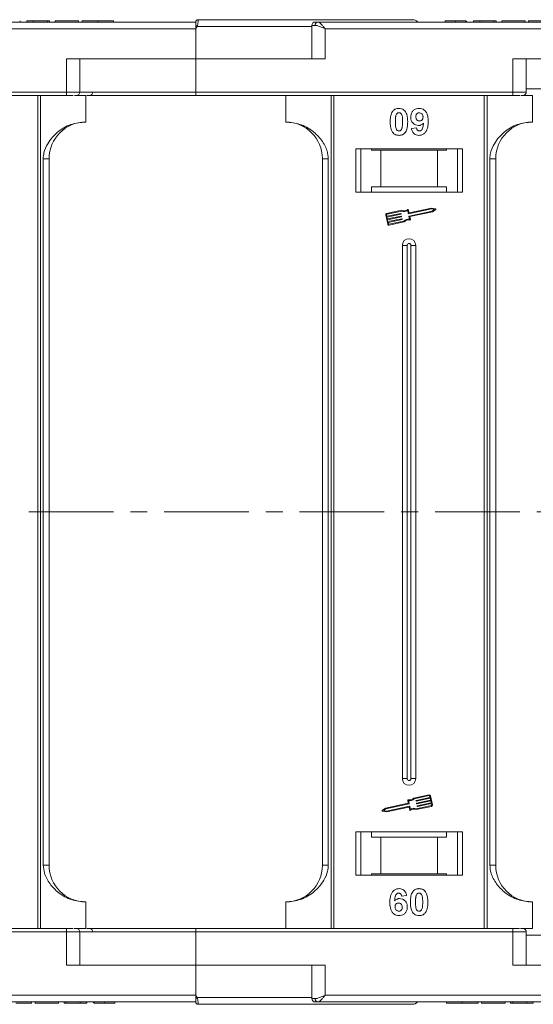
# Model space of a CAD drawing. Header units: millimetres. Extents: x 207 to 1682, y 260 to 1293.
# Tile 26 of 84: x 1309 to 1387, y 493 to 641. Entities that reach past the tile are written whole.
import ezdxf

# ---------------------------------------------------------------- set-up
doc = ezdxf.new("R2010")
doc.units = ezdxf.units.MM
doc.linetypes.add('CENTERX2', pattern=[20.32, 12.7, -2.54, 2.54, -2.54])

msp = doc.modelspace()

# ---------------------------------------------------------------- linework, layer by layer
at = {"color": 7, "linetype": 'Continuous', "lineweight": 15}
for p, q in [((1336.239, 641.166), (1336.239, 641.166)), ((1335.889, 640.816), (1287.182, 640.816)), ((1288.3, 639.816), (1335.889, 639.816)), ((1309.53, 640.816), (1309.53, 641.016)), ((1310.555, 640.816), (1310.555, 641.016)), ((1310.555, 641.016), (1311.517, 641.016)), ((1311.517, 641.016), (1311.517, 640.816)), ((1311.517, 641.016), (1313.632, 641.016)), ((1313.632, 641.016), (1313.632, 640.816)), ((1313.632, 641.016), (1313.953, 641.016)), ((1313.953, 641.016), (1313.953, 640.816)), ((1314.786, 640.816), (1314.786, 641.016)), ((1314.786, 641.016), (1318.312, 641.016)), ((1318.312, 641.016), (1318.312, 640.816)), ((1318.825, 641.016), (1318.825, 640.816)), ((1321.204, 640.816), (1321.204, 641.016)), ((1323.568, 640.816), (1323.568, 641.016)), ((1335.889, 640.814), (1335.889, 640.816)), ((1336.123, 640.166), (1335.889, 639.816)), ((1335.889, 639.816), (1335.889, 635.316)), ((1353.3, 640.166), (1336.123, 640.166)), ((1353.3, 640.316), (1353.3, 635.316)), ((1353.81, 640.316), (1353.3, 640.316)), ((1402.889, 640.816), (1354.182, 640.816)), ((1355.3, 639.816), (1402.889, 639.816)), ((1355.3, 635.316), (1355.3, 639.816)), ((1373.325, 641.016), (1373.325, 640.816)), ((1374.869, 640.816), (1374.869, 641.016)), ((1376.421, 640.816), (1376.421, 641.016)), ((1376.53, 640.816), (1376.53, 641.016)), ((1377.555, 640.816), (1377.555, 641.016)), ((1377.555, 641.016), (1378.517, 641.016)), ((1378.517, 641.016), (1378.517, 640.816)), ((1378.517, 641.016), (1380.632, 641.016)), ((1380.632, 641.016), (1380.632, 640.816)), ((1380.632, 641.016), (1380.953, 641.016)), ((1380.953, 641.016), (1380.953, 640.816)), ((1381.786, 641.016), (1385.312, 641.016)), ((1381.786, 640.816), (1381.786, 641.016)), ((1385.312, 641.016), (1385.312, 640.816)), ((1385.825, 641.016), (1385.825, 640.816)), ((1316.477, 635.316), (1316.477, 630.316)), ((1335.889, 635.316), (1316.477, 635.316)), ((1318.477, 630.316), (1318.477, 635.316)), ((1335.889, 630.316), (1335.889, 635.316)), ((1335.889, 635.316), (1355.3, 635.316)), ((1383.477, 635.316), (1383.477, 630.316)), ((1402.889, 635.316), (1383.477, 635.316)), ((1385.477, 630.316), (1385.477, 635.316)), ((1402.889, 630.816), (1385.477, 630.816)), ((1316.477, 630.316), (1268.889, 630.316)), ((1268.889, 629.816), (1316.477, 629.816)), ((1312.177, 629.816), (1312.177, 567.316)), ((1312.596, 567.316), (1312.596, 629.816)), ((1316.477, 630.316), (1316.477, 629.816)), ((1318.477, 630.316), (1316.477, 630.316)), ((1317.684, 629.816), (1319.389, 629.816)), ((1335.889, 630.316), (1318.477, 630.316)), ((1319.389, 625.816), (1319.389, 629.816)), ((1383.477, 630.316), (1335.889, 630.316)), ((1335.889, 630.316), (1335.889, 629.816)), ((1335.889, 629.816), (1383.477, 629.816)), ((1349.389, 629.816), (1349.389, 625.816)), ((1356.182, 629.816), (1356.182, 567.316)), ((1356.601, 567.316), (1356.601, 629.816)), ((1379.177, 629.816), (1379.177, 567.316)), ((1379.596, 567.316), (1379.596, 629.816)), ((1383.477, 630.316), (1383.477, 629.816)), ((1385.477, 630.316), (1383.477, 630.316)), ((1384.684, 629.816), (1386.389, 629.816)), ((1386.389, 625.816), (1386.389, 629.816)), ((1368.248, 624.86), (1369.017, 624.944)), ((1375.889, 621.816), (1359.889, 621.816)), ((1359.889, 621.816), (1359.889, 615.316)), ((1360.639, 615.316), (1360.639, 621.816)), ((1362.275, 621.616), (1362.275, 621.816)), ((1362.275, 621.616), (1363.639, 621.616)), ((1363.639, 621.616), (1363.639, 616.116)), ((1372.139, 621.616), (1363.639, 621.616)), ((1372.139, 616.116), (1372.139, 621.616)), ((1372.139, 621.616), (1373.502, 621.616)), ((1373.502, 621.816), (1373.502, 621.616)), ((1375.139, 621.816), (1375.139, 615.316)), ((1375.889, 615.316), (1375.889, 621.816)), ((1313.003, 620.316), (1313.003, 567.316)), ((1313.889, 620.316), (1313.003, 620.316)), ((1313.889, 567.316), (1313.889, 620.316)), ((1354.889, 620.316), (1355.774, 620.316)), ((1354.889, 620.316), (1354.889, 567.316)), ((1355.774, 567.316), (1355.774, 620.316)), ((1380.003, 620.316), (1380.003, 567.316)), ((1380.889, 620.316), (1380.003, 620.316)), ((1380.889, 567.316), (1380.889, 620.316)), ((1363.639, 616.116), (1362.275, 616.116)), ((1362.275, 616.116), (1362.275, 615.316)), ((1372.139, 616.116), (1363.639, 616.116)), ((1373.502, 616.116), (1372.139, 616.116)), ((1373.502, 615.316), (1373.502, 616.116)), ((1359.889, 615.316), (1375.889, 615.316)), ((1364.392, 611.878), (1364.684, 610.499)), ((1364.507, 611.903), (1364.556, 611.673)), ((1366.807, 612.569), (1364.528, 612.087)), ((1366.795, 612.446), (1364.552, 611.972)), ((1364.556, 611.673), (1366.638, 612.113)), ((1366.663, 611.998), (1364.58, 611.558)), ((1364.58, 611.558), (1364.641, 611.271)), ((1364.641, 611.271), (1366.723, 611.711)), ((1366.748, 611.596), (1364.665, 611.156)), ((1366.673, 612.09), (1366.685, 612.033)), ((1366.758, 611.688), (1366.77, 611.631)), ((1367.781, 612.084), (1367.687, 612.528)), ((1367.872, 612.223), (1367.784, 612.639)), ((1371.277, 612.793), (1367.816, 612.062)), ((1367.96, 611.238), (1367.866, 611.682)), ((1367.889, 611.717), (1371.35, 612.448)), ((1371.276, 612.913), (1367.907, 612.201)), ((1367.999, 611.62), (1371.398, 612.338)), ((1368.093, 611.176), (1367.999, 611.62)), ((1371.878, 612.795), (1371.276, 612.913)), ((1371.719, 612.706), (1371.277, 612.793)), ((1371.35, 612.448), (1371.719, 612.706)), ((1371.398, 612.338), (1371.9, 612.689)), ((1364.665, 611.156), (1364.726, 610.868)), ((1364.726, 610.868), (1366.808, 611.308)), ((1366.833, 611.194), (1364.75, 610.754)), ((1364.75, 610.754), (1364.799, 610.524)), ((1364.868, 610.478), (1367.111, 610.952)), ((1364.892, 610.364), (1367.171, 610.845)), ((1366.843, 611.286), (1366.855, 611.228)), ((1366.889, 607.316), (1366.889, 567.316)), ((1366.889, 607.316), (1367.604, 607.316)), ((1367.604, 607.316), (1367.604, 567.316)), ((1368.174, 567.316), (1368.174, 607.316)), ((1368.889, 607.316), (1368.174, 607.316)), ((1368.889, 567.316), (1368.889, 607.316)), ((1312.177, 567.316), (1312.177, 504.816)), ((1312.596, 504.816), (1312.596, 567.316)), ((1313.003, 567.316), (1313.003, 514.316)), ((1313.889, 514.316), (1313.889, 567.316)), ((1354.889, 567.316), (1354.889, 514.316)), ((1355.774, 514.316), (1355.774, 567.316)), ((1356.182, 567.316), (1356.182, 504.816)), ((1356.601, 504.816), (1356.601, 567.316)), ((1366.889, 567.316), (1366.889, 527.316)), ((1367.604, 567.316), (1367.604, 527.316)), ((1368.174, 527.316), (1368.174, 567.316)), ((1368.889, 527.316), (1368.889, 567.316)), ((1379.177, 567.316), (1379.177, 504.816)), ((1379.596, 504.816), (1379.596, 567.316)), ((1380.003, 567.316), (1380.003, 514.316)), ((1380.889, 514.316), (1380.889, 567.316)), ((1367.604, 527.316), (1366.889, 527.316)), ((1368.889, 527.316), (1368.174, 527.316)), ((1370.885, 524.882), (1368.607, 524.401)), ((1370.909, 524.767), (1368.667, 524.294)), ((1368.945, 524.052), (1371.028, 524.492)), ((1371.052, 524.377), (1368.969, 523.937)), ((1371.028, 524.492), (1370.979, 524.722)), ((1371.113, 524.09), (1371.052, 524.377)), ((1371.385, 523.367), (1371.094, 524.746)), ((1364.38, 522.908), (1363.878, 522.557)), ((1367.778, 523.626), (1364.38, 522.908)), ((1367.889, 523.529), (1364.427, 522.798)), ((1364.5, 522.453), (1367.962, 523.184)), ((1364.501, 522.333), (1367.871, 523.045)), ((1367.684, 524.07), (1367.778, 523.626)), ((1367.818, 524.008), (1367.911, 523.564)), ((1367.906, 523.022), (1367.994, 522.607)), ((1367.996, 523.162), (1368.09, 522.717)), ((1368.935, 523.96), (1368.922, 524.017)), ((1368.971, 522.677), (1371.249, 523.159)), ((1368.982, 522.8), (1371.225, 523.274)), ((1369.02, 523.558), (1369.007, 523.615)), ((1369.03, 523.65), (1371.113, 524.09)), ((1371.137, 523.975), (1369.054, 523.535)), ((1369.104, 523.156), (1369.092, 523.213)), ((1369.115, 523.248), (1371.198, 523.688)), ((1371.222, 523.573), (1369.139, 523.133)), ((1371.198, 523.688), (1371.137, 523.975)), ((1371.27, 523.343), (1371.222, 523.573)), ((1363.9, 522.451), (1364.501, 522.333)), ((1364.427, 522.798), (1364.058, 522.54)), ((1364.058, 522.54), (1364.5, 522.453)), ((1375.889, 519.316), (1359.889, 519.316)), ((1359.889, 519.316), (1359.889, 512.816)), ((1360.639, 512.816), (1360.639, 519.316)), ((1362.275, 519.316), (1362.275, 518.516)), ((1362.275, 518.516), (1363.639, 518.516)), ((1363.639, 518.516), (1363.639, 513.016)), ((1363.639, 518.516), (1372.139, 518.516)), ((1372.139, 513.016), (1372.139, 518.516)), ((1372.139, 518.516), (1373.502, 518.516)), ((1373.502, 518.516), (1373.502, 519.316)), ((1375.139, 519.316), (1375.139, 512.816)), ((1375.889, 512.816), (1375.889, 519.316)), ((1313.003, 514.316), (1313.889, 514.316)), ((1354.889, 514.316), (1355.774, 514.316)), ((1380.003, 514.316), (1380.889, 514.316)), ((1359.889, 512.816), (1375.889, 512.816)), ((1363.639, 513.016), (1362.275, 513.016)), ((1362.275, 512.816), (1362.275, 513.016)), ((1363.639, 513.016), (1372.139, 513.016)), ((1373.502, 513.016), (1372.139, 513.016)), ((1373.502, 513.016), (1373.502, 512.816)), ((1367.53, 509.772), (1366.761, 509.687)), ((1319.389, 508.816), (1319.389, 504.816)), ((1349.389, 504.816), (1349.389, 508.816)), ((1386.389, 508.816), (1386.389, 504.816)), ((1316.477, 504.816), (1268.889, 504.816)), ((1268.889, 504.316), (1316.477, 504.316)), ((1316.477, 504.316), (1316.477, 504.816)), ((1316.477, 504.316), (1316.477, 499.316)), ((1316.477, 504.316), (1318.477, 504.316)), ((1317.615, 504.816), (1319.389, 504.816)), ((1318.477, 499.316), (1318.477, 504.316)), ((1318.477, 504.316), (1335.889, 504.316)), ((1335.889, 504.316), (1335.889, 504.816)), ((1383.477, 504.816), (1335.889, 504.816)), ((1335.889, 499.316), (1335.889, 504.316)), ((1335.889, 504.316), (1383.477, 504.316)), ((1383.477, 504.316), (1383.477, 504.816)), ((1383.477, 504.316), (1383.477, 499.316)), ((1383.477, 504.316), (1385.477, 504.316)), ((1384.615, 504.816), (1386.389, 504.816)), ((1385.477, 499.316), (1385.477, 504.316)), ((1385.477, 503.816), (1402.889, 503.816)), ((1316.477, 499.316), (1335.889, 499.316)), ((1335.889, 499.316), (1335.889, 494.816)), ((1355.3, 499.316), (1335.889, 499.316)), ((1353.3, 499.316), (1353.3, 494.316)), ((1355.3, 494.816), (1355.3, 499.316)), ((1383.477, 499.316), (1402.889, 499.316)), ((1335.889, 494.816), (1288.3, 494.816)), ((1335.889, 494.816), (1336.123, 494.466)), ((1402.889, 494.816), (1355.3, 494.816)), ((1287.182, 493.816), (1335.889, 493.816)), ((1311.261, 493.816), (1311.261, 493.616)), ((1311.773, 493.616), (1311.773, 493.816)), ((1311.773, 493.616), (1315.299, 493.616)), ((1315.299, 493.816), (1315.299, 493.616)), ((1316.132, 493.816), (1316.132, 493.616)), ((1316.132, 493.616), (1316.453, 493.616)), ((1316.453, 493.816), (1316.453, 493.616)), ((1316.453, 493.616), (1318.568, 493.616)), ((1318.568, 493.616), (1318.568, 493.816)), ((1318.568, 493.616), (1319.53, 493.616)), ((1319.53, 493.816), (1319.53, 493.616)), ((1320.555, 493.816), (1320.555, 493.616)), ((1320.665, 493.816), (1320.665, 493.616)), ((1322.216, 493.816), (1322.216, 493.616)), ((1323.761, 493.816), (1323.761, 493.616)), ((1336.123, 494.466), (1353.3, 494.466)), ((1336.239, 493.466), (1336.239, 493.466)), ((1353.3, 494.316), (1353.81, 494.316)), ((1354.182, 493.816), (1402.889, 493.816)), ((1373.517, 493.816), (1373.517, 493.616)), ((1375.882, 493.616), (1375.882, 493.816)), ((1378.261, 493.816), (1378.261, 493.616)), ((1378.773, 493.616), (1378.773, 493.816)), ((1378.773, 493.616), (1382.299, 493.616)), ((1382.299, 493.816), (1382.299, 493.616)), ((1383.132, 493.816), (1383.132, 493.616)), ((1383.132, 493.616), (1383.453, 493.616)), ((1383.453, 493.816), (1383.453, 493.616)), ((1383.453, 493.616), (1385.568, 493.616)), ((1385.568, 493.616), (1385.568, 493.816)), ((1385.568, 493.616), (1386.53, 493.616)), ((1386.53, 493.816), (1386.53, 493.616))]:
    msp.add_line(p, q, dxfattribs=at)
at = {"color": 1, "linetype": 'CENTERX2', "lineweight": 13}
msp.add_line((1506.419, 567.316), (668.336, 567.316), dxfattribs=at)
at = {"color": 7, "linetype": 'Continuous', "lineweight": 15}
for centre, radius, start, end in [((1336.239, 640.816), 0.35, 89.99809, 179.99959), ((1368.389, 640.166), 1, 41.2946, 90), ((1300.345, 573.238), 75.89, 61.87179, 62.07191), ((1353.8, 640.316), 0.5, 90, 180), ((1354.257, 640.371), 0.451, 99.5202, 187.08135), ((1317.977, 630.316), 0.5, 270, 0), ((1319.96, 630.316), 0.5, 270, 0), ((1384.977, 630.316), 0.5, 270, 0), ((1319.389, 620.316), 5.5, 90, 180), ((1349.389, 620.316), 5.5, 0, 90), ((1386.389, 620.316), 5.5, 90, 180), ((1364.565, 611.915), 0.176, 101.9297, 191.9297), ((1364.565, 611.915), 0.0587, 101.9297, 191.9297), ((1366.644, 612.084), 0.0294, 11.9297, 101.9297), ((1366.657, 612.027), 0.0294, 281.9297, 11.9297), ((1366.729, 611.682), 0.0294, 11.9297, 101.9297), ((1366.741, 611.624), 0.0294, 281.9297, 11.9297), ((1367.16, 613.367), 0.99, 248.37041, 302.16635), ((1367.16, 613.367), 0.873, 246.11204, 307.44471), ((1367.727, 612.627), 0.0587, 11.9297, 127.44471), ((1367.81, 612.09), 0.0294, 191.9297, 281.9297), ((1367.895, 611.688), 0.0294, 101.9297, 191.9297), ((1367.901, 612.229), 0.0294, 191.9297, 281.9297), ((1371.866, 612.737), 0.0587, 304.95116, 78.90824), ((1364.856, 610.536), 0.176, 191.9297, 281.9297), ((1364.856, 610.536), 0.0587, 191.9297, 281.9297), ((1366.814, 611.28), 0.0294, 11.9297, 101.9297), ((1366.826, 611.222), 0.0294, 281.9297, 11.9297), ((1367.817, 610.258), 0.99, 81.69305, 135.48899), ((1367.817, 610.258), 0.873, 76.41469, 137.74736), ((1368.036, 611.164), 0.0587, 256.41469, 11.9297), ((1367.889, 607.316), 1, 0, 180), ((1367.889, 607.316), 0.285, 0, 180), ((1367.889, 527.316), 1, 180, 0), ((1367.889, 527.316), 0.285, 180, 0), ((1367.961, 524.988), 0.873, 256.41469, 317.74736), ((1370.922, 524.71), 0.176, 11.9297, 101.9297), ((1370.922, 524.71), 0.0587, 11.9297, 101.9297), ((1367.742, 524.082), 0.0587, 76.41469, 191.9297), ((1367.961, 524.988), 0.99, 261.69305, 315.48899), ((1367.877, 523.016), 0.0294, 11.9297, 101.9297), ((1367.883, 523.558), 0.0294, 281.9297, 11.9297), ((1367.968, 523.156), 0.0294, 11.9297, 101.9297), ((1368.617, 521.879), 0.99, 68.37041, 122.16635), ((1368.951, 524.024), 0.0294, 101.9297, 191.9297), ((1368.963, 523.966), 0.0294, 191.9297, 281.9297), ((1369.036, 523.621), 0.0294, 101.9297, 191.9297), ((1369.048, 523.564), 0.0294, 191.9297, 281.9297), ((1369.121, 523.219), 0.0294, 101.9297, 191.9297), ((1369.133, 523.162), 0.0294, 191.9297, 281.9297), ((1371.213, 523.331), 0.0587, 281.9297, 11.9297), ((1371.213, 523.331), 0.176, 281.9297, 11.9297), ((1363.911, 522.509), 0.0587, 124.95116, 258.90824), ((1368.051, 522.619), 0.0587, 191.9297, 307.44471), ((1368.617, 521.879), 0.873, 66.11204, 127.44471), ((1319.389, 514.316), 5.5, 180, 270), ((1349.389, 514.316), 5.5, 270, 0), ((1386.389, 514.316), 5.5, 180, 270), ((1317.977, 504.316), 0.5, 0, 90), ((1319.96, 504.316), 0.5, 0, 90), ((1384.977, 504.316), 0.5, 0, 90), ((1300.345, 561.393), 75.89, 297.92809, 298.12821), ((1336.239, 493.816), 0.35, 180.00041, 270.00191), ((1353.8, 494.316), 0.5, 180, 270), ((1354.257, 494.26), 0.451, 172.91869, 260.47981), ((1368.389, 494.466), 1, 270, 319.04573)]:
    msp.add_arc(centre, radius, start, end, dxfattribs=at)
for points, knots in [([(1336.239, 641.166), (1336.239, 641.158), (1336.24, 641.145), (1336.239, 641.042), (1336.237, 640.897), (1336.225, 640.713), (1336.206, 640.531), (1336.176, 640.344), (1336.14, 640.222), (1336.123, 640.166)], [0, 0, 0, 0, 0.1718456, 0.312445, 0.4991009, 0.6298393, 0.7575038, 0.8890244, 1, 1, 1, 1]), ([(1368.389, 641.166), (1368.343, 641.166), (1368.249, 641.166), (1367.478, 641.166), (1366.312, 641.166), (1364.841, 641.166), (1363.193, 641.166), (1361.253, 641.166), (1358.297, 641.166), (1354.863, 641.166), (1351.086, 641.166), (1347.85, 641.166), (1344.206, 641.166), (1340.217, 641.166), (1337.552, 641.166), (1336.239, 641.166)], [0, 0, 0, 0, 0.0777263, 0.157824, 0.2401354, 0.3044544, 0.368763, 0.4344301, 0.5000865, 0.631237, 0.695556, 0.7598647, 0.8421852, 0.9222807, 1, 1, 1, 1]), ([(1321.204, 641.016), (1321.07, 641.016), (1320.666, 641.016), (1320.006, 641.016), (1319.384, 641.016), (1318.959, 641.016), (1318.834, 641.016), (1318.826, 641.016), (1318.825, 641.016)], [0, 0, 0, 0, 0.1021706, 0.3092201, 0.51365, 0.6922749, 0.9324126, 1, 1, 1, 1]), ([(1323.568, 641.016), (1323.565, 641.016), (1323.554, 641.016), (1323.412, 641.016), (1323.021, 641.016), (1322.447, 641.016), (1321.807, 641.016), (1321.386, 641.016), (1321.204, 641.016)], [0, 0, 0, 0, 0.1018882, 0.3073435, 0.4929627, 0.6786474, 0.8607914, 1, 1, 1, 1]), ([(1335.889, 640.29), (1335.889, 640.383), (1335.889, 640.568), (1335.889, 640.729), (1335.889, 640.76), (1335.889, 640.769)], [0, 0, 0, 0, 0.412717, 0.8254516, 1, 1, 1, 1]), ([(1355.3, 639.816), (1355.031, 639.932), (1354.613, 640.112), (1354.114, 640.284), (1353.905, 640.306), (1353.81, 640.316)], [0, 0, 0, 0, 0.49841293, 0.77292805, 1, 1, 1, 1]), ([(1354.182, 640.816), (1354.25, 640.799), (1354.394, 640.763), (1354.673, 640.513), (1354.983, 640.183), (1355.194, 639.938), (1355.3, 639.816)], [0, 0, 0, 0, 0.2343588, 0.4982155, 0.7484812, 1, 1, 1, 1]), ([(1374.869, 641.016), (1374.735, 641.016), (1374.431, 641.016), (1373.98, 641.016), (1373.621, 641.016), (1373.366, 641.016), (1373.341, 641.016), (1373.325, 641.016)], [0, 0, 0, 0, 0.1552919, 0.3531453, 0.543243, 0.704067, 1, 1, 1, 1]), ([(1376.421, 641.016), (1376.367, 641.016), (1376.259, 641.016), (1375.955, 641.016), (1375.49, 641.016), (1375.103, 641.016), (1374.869, 641.016)], [0, 0, 0, 0, 0.2064605, 0.4135145, 0.6452106, 1, 1, 1, 1]), ([(1388.204, 641.016), (1388.07, 641.016), (1387.666, 641.016), (1387.006, 641.016), (1386.384, 641.016), (1385.959, 641.016), (1385.834, 641.016), (1385.826, 641.016), (1385.825, 641.016)], [0, 0, 0, 0, 0.1021706, 0.3092201, 0.51365, 0.6922749, 0.9324126, 1, 1, 1, 1]), ([(1316.477, 629.816), (1316.62, 629.816), (1316.913, 629.816), (1317.275, 629.816), (1317.445, 629.816), (1317.509, 629.816)], [0, 0, 0, 0, 0.3748158, 0.7664972, 1, 1, 1, 1]), ([(1319.537, 629.816), (1319.924, 629.816), (1321.265, 629.816), (1324.012, 629.816), (1327.736, 629.816), (1331.823, 629.816), (1334.547, 629.816), (1335.889, 629.816)], [0, 0, 0, 0, 0.0792642, 0.2739294, 0.5229011, 0.7650927, 1, 1, 1, 1]), ([(1383.477, 629.816), (1383.62, 629.816), (1383.913, 629.816), (1384.275, 629.816), (1384.445, 629.816), (1384.509, 629.816)], [0, 0, 0, 0, 0.3748158, 0.7664972, 1, 1, 1, 1]), ([(1365.464, 627.461), (1365.508, 627.511), (1365.599, 627.613), (1365.768, 627.728), (1365.956, 627.811), (1366.125, 627.849), (1366.267, 627.864), (1366.34, 627.866), (1366.376, 627.867)], [0, 0, 0, 0, 0.1937762, 0.3936, 0.5878635, 0.7889077, 0.894169, 1, 1, 1, 1]), ([(1366.376, 627.867), (1366.511, 627.857), (1366.783, 627.836), (1367.136, 627.638), (1367.407, 627.344), (1367.659, 626.744), (1367.673, 626.221), (1367.684, 625.835)], [0, 0, 0, 0, 0.147566, 0.2966882, 0.4312776, 0.580404, 1, 1, 1, 1]), ([(1368.145, 626.562), (1368.153, 626.697), (1368.168, 626.967), (1368.335, 627.347), (1368.615, 627.643), (1368.986, 627.837), (1369.261, 627.857), (1369.403, 627.867)], [0, 0, 0, 0, 0.1979267, 0.3977284, 0.5974133, 0.7905838, 1, 1, 1, 1]), ([(1369.403, 627.867), (1369.539, 627.856), (1369.81, 627.835), (1370.17, 627.633), (1370.462, 627.327), (1370.702, 626.793), (1370.756, 626.283), (1370.76, 625.928), (1370.761, 625.869)], [0, 0, 0, 0, 0.148288, 0.2977445, 0.4437132, 0.6077915, 0.9347078, 1, 1, 1, 1]), ([(1365.068, 625.843), (1365.071, 625.976), (1365.076, 626.28), (1365.148, 626.809), (1365.288, 627.231), (1365.447, 627.438), (1365.464, 627.461)], [0, 0, 0, 0, 0.2367308, 0.5375555, 0.9496679, 1, 1, 1, 1]), ([(1365.838, 625.843), (1365.838, 625.91), (1365.839, 626.043), (1365.845, 626.223), (1365.855, 626.385), (1365.869, 626.526), (1365.888, 626.668), (1365.911, 626.761), (1365.923, 626.808)], [0, 0, 0, 0, 0.2059417, 0.4119594, 0.558149, 0.7045024, 0.8518015, 1, 1, 1, 1]), ([(1365.923, 626.808), (1365.947, 626.877), (1365.985, 626.989), (1366.093, 627.115), (1366.217, 627.181), (1366.316, 627.198), (1366.37, 627.2), (1366.376, 627.2)], [0, 0, 0, 0, 0.33480351, 0.54256063, 0.75038199, 0.9707212, 1, 1, 1, 1]), ([(1366.376, 627.2), (1366.433, 627.195), (1366.535, 627.185), (1366.667, 627.108), (1366.78, 626.961), (1366.876, 626.686), (1366.91, 626.294), (1366.913, 625.994), (1366.914, 625.843)], [0, 0, 0, 0, 0.10461361, 0.18881412, 0.27351189, 0.44412695, 0.71948087, 1, 1, 1, 1]), ([(1369.327, 625.303), (1369.191, 625.315), (1368.919, 625.34), (1368.568, 625.556), (1368.301, 625.862), (1368.163, 626.216), (1368.15, 626.458), (1368.145, 626.562)], [0, 0, 0, 0, 0.2101886, 0.42177326, 0.62360346, 0.83703437, 1, 1, 1, 1]), ([(1368.914, 626.602), (1368.918, 626.688), (1368.925, 626.827), (1368.999, 627.006), (1369.109, 627.113), (1369.252, 627.187), (1369.359, 627.195), (1369.418, 627.2)], [0, 0, 0, 0, 0.29132017, 0.46553926, 0.64163153, 0.79866396, 1, 1, 1, 1]), ([(1369.457, 625.969), (1369.389, 625.975), (1369.263, 625.986), (1369.1, 626.08), (1368.989, 626.211), (1368.924, 626.392), (1368.918, 626.523), (1368.914, 626.602)], [0, 0, 0, 0, 0.2139369, 0.3980753, 0.5830907, 0.7516657, 1, 1, 1, 1]), ([(1369.418, 627.2), (1369.486, 627.193), (1369.623, 627.179), (1369.797, 627.062), (1369.926, 626.904), (1369.983, 626.721), (1369.989, 626.601), (1369.991, 626.545)], [0, 0, 0, 0, 0.2079545, 0.4204057, 0.6273197, 0.8277075, 1, 1, 1, 1]), ([(1369.991, 626.545), (1369.987, 626.465), (1369.979, 626.332), (1369.893, 626.164), (1369.772, 626.054), (1369.623, 625.98), (1369.512, 625.973), (1369.457, 625.969)], [0, 0, 0, 0, 0.2673945, 0.4472142, 0.6271221, 0.8130653, 1, 1, 1, 1]), ([(1319.389, 625.816), (1318.629, 625.739), (1317.109, 625.586), (1315.087, 624.397), (1313.755, 622.846), (1313.095, 621.402), (1313.028, 620.61), (1313.003, 620.316)], [0, 0, 0, 0, 0.2490962, 0.4982428, 0.745205, 0.90541, 1, 1, 1, 1]), ([(1355.774, 620.316), (1355.731, 620.706), (1355.619, 621.705), (1354.796, 623.159), (1353.426, 624.572), (1351.56, 625.609), (1350.11, 625.747), (1349.389, 625.816)], [0, 0, 0, 0, 0.12571337, 0.32127574, 0.5244662, 0.76348402, 1, 1, 1, 1]), ([(1365.461, 624.227), (1365.422, 624.281), (1365.342, 624.39), (1365.234, 624.627), (1365.144, 624.935), (1365.094, 625.272), (1365.072, 625.576), (1365.069, 625.754), (1365.068, 625.843)], [0, 0, 0, 0, 0.11844057, 0.2393457, 0.45959323, 0.68492476, 0.84223987, 1, 1, 1, 1]), ([(1366.376, 624.482), (1366.308, 624.49), (1366.197, 624.504), (1366.069, 624.592), (1365.965, 624.744), (1365.872, 625.019), (1365.844, 625.409), (1365.84, 625.698), (1365.838, 625.843)], [0, 0, 0, 0, 0.1253702, 0.2022903, 0.2791788, 0.4647576, 0.7305818, 1, 1, 1, 1]), ([(1366.829, 624.875), (1366.805, 624.806), (1366.767, 624.694), (1366.66, 624.569), (1366.538, 624.503), (1366.439, 624.485), (1366.384, 624.483), (1366.376, 624.482)], [0, 0, 0, 0, 0.3336776, 0.5404125, 0.7472639, 0.9612091, 1, 1, 1, 1]), ([(1366.914, 625.843), (1366.914, 625.776), (1366.913, 625.643), (1366.907, 625.462), (1366.897, 625.3), (1366.883, 625.158), (1366.864, 625.015), (1366.841, 624.922), (1366.829, 624.875)], [0, 0, 0, 0, 0.2052705, 0.4106164, 0.5571497, 0.7038442, 0.8514711, 1, 1, 1, 1]), ([(1367.684, 625.835), (1367.681, 625.701), (1367.676, 625.398), (1367.606, 624.879), (1367.467, 624.459), (1367.311, 624.252), (1367.288, 624.222)], [0, 0, 0, 0, 0.2372812, 0.5385907, 0.9326774, 1, 1, 1, 1]), ([(1369.346, 623.816), (1369.21, 623.827), (1368.964, 623.847), (1368.65, 624.029), (1368.408, 624.309), (1368.293, 624.606), (1368.258, 624.806), (1368.248, 624.86)], [0, 0, 0, 0, 0.2427882, 0.4388655, 0.6348012, 0.9009361, 1, 1, 1, 1]), ([(1369.017, 624.944), (1369.03, 624.864), (1369.051, 624.741), (1369.141, 624.597), (1369.246, 624.519), (1369.352, 624.486), (1369.419, 624.483), (1369.444, 624.482)], [0, 0, 0, 0, 0.3447142, 0.5290593, 0.7142089, 0.8921959, 1, 1, 1, 1]), ([(1370.05, 625.638), (1370.004, 625.589), (1369.91, 625.49), (1369.763, 625.401), (1369.636, 625.35), (1369.537, 625.322), (1369.434, 625.306), (1369.363, 625.304), (1369.327, 625.303)], [0, 0, 0, 0, 0.24349124, 0.49626585, 0.61820988, 0.7417038, 0.87015842, 1, 1, 1, 1]), ([(1370.761, 625.869), (1370.758, 625.736), (1370.749, 625.335), (1370.658, 624.779), (1370.38, 624.27), (1370.033, 623.968), (1369.663, 623.83), (1369.43, 623.819), (1369.346, 623.816)], [0, 0, 0, 0, 0.1423372, 0.4291269, 0.5899433, 0.7512055, 0.9098946, 1, 1, 1, 1]), ([(1369.444, 624.482), (1369.498, 624.488), (1369.606, 624.499), (1369.758, 624.598), (1369.899, 624.768), (1370.009, 625.129), (1370.033, 625.431), (1370.05, 625.638)], [0, 0, 0, 0, 0.1120155, 0.2243547, 0.3677679, 0.565827, 1, 1, 1, 1]), ([(1386.389, 625.816), (1385.629, 625.739), (1384.109, 625.586), (1382.087, 624.397), (1380.755, 622.846), (1380.095, 621.402), (1380.028, 620.61), (1380.003, 620.316)], [0, 0, 0, 0, 0.2490962, 0.4982428, 0.745205, 0.90541, 1, 1, 1, 1]), ([(1366.376, 623.816), (1366.309, 623.818), (1366.174, 623.822), (1365.976, 623.866), (1365.786, 623.944), (1365.641, 624.043), (1365.534, 624.141), (1365.485, 624.198), (1365.461, 624.227)], [0, 0, 0, 0, 0.1926347, 0.388697, 0.5820148, 0.7830443, 0.8909593, 1, 1, 1, 1]), ([(1367.288, 624.222), (1367.243, 624.172), (1367.153, 624.07), (1366.985, 623.954), (1366.796, 623.871), (1366.626, 623.833), (1366.485, 623.818), (1366.412, 623.816), (1366.376, 623.816)], [0, 0, 0, 0, 0.1937693, 0.3935642, 0.587886, 0.7891312, 0.8942826, 1, 1, 1, 1]), ([(1313.003, 514.316), (1313.047, 513.925), (1313.158, 512.926), (1313.982, 511.472), (1315.352, 510.059), (1317.217, 509.022), (1318.667, 508.884), (1319.389, 508.816)], [0, 0, 0, 0, 0.1257134, 0.3212757, 0.5244662, 0.763484, 1, 1, 1, 1]), ([(1349.389, 508.816), (1350.149, 508.892), (1351.669, 509.045), (1353.691, 510.235), (1355.023, 511.785), (1355.683, 513.229), (1355.749, 514.021), (1355.774, 514.316)], [0, 0, 0, 0, 0.24909619, 0.49824278, 0.74520496, 0.90540997, 1, 1, 1, 1]), ([(1380.003, 514.316), (1380.047, 513.925), (1380.158, 512.926), (1380.982, 511.472), (1382.352, 510.059), (1384.217, 509.022), (1385.667, 508.884), (1386.389, 508.816)], [0, 0, 0, 0, 0.1257134, 0.3212757, 0.5244662, 0.763484, 1, 1, 1, 1]), ([(1365.017, 508.762), (1365.02, 508.895), (1365.029, 509.297), (1365.119, 509.852), (1365.397, 510.361), (1365.744, 510.663), (1366.114, 510.801), (1366.348, 510.812), (1366.432, 510.816)], [0, 0, 0, 0, 0.1423372, 0.4291269, 0.5899433, 0.7512055, 0.9098946, 1, 1, 1, 1]), ([(1366.334, 510.149), (1366.279, 510.144), (1366.171, 510.133), (1366.019, 510.033), (1365.877, 509.86), (1365.769, 509.498), (1365.744, 509.198), (1365.728, 508.993)], [0, 0, 0, 0, 0.1120492, 0.2243802, 0.3701146, 0.5702758, 1, 1, 1, 1]), ([(1366.761, 509.687), (1366.748, 509.765), (1366.729, 509.887), (1366.638, 510.031), (1366.533, 510.112), (1366.425, 510.145), (1366.359, 510.148), (1366.334, 510.149)], [0, 0, 0, 0, 0.33384, 0.5245467, 0.7163724, 0.8918244, 1, 1, 1, 1]), ([(1366.432, 510.816), (1366.568, 510.805), (1366.814, 510.786), (1367.127, 510.602), (1367.368, 510.325), (1367.483, 510.028), (1367.519, 509.829), (1367.53, 509.772)], [0, 0, 0, 0, 0.24269082, 0.43900235, 0.63500599, 0.89505866, 1, 1, 1, 1]), ([(1368.094, 508.796), (1368.096, 508.93), (1368.101, 509.233), (1368.174, 509.76), (1368.315, 510.181), (1368.472, 510.387), (1368.49, 510.409)], [0, 0, 0, 0, 0.2373811, 0.5389182, 0.9490817, 1, 1, 1, 1]), ([(1368.49, 510.409), (1368.534, 510.46), (1368.624, 510.561), (1368.793, 510.677), (1368.982, 510.76), (1369.151, 510.798), (1369.292, 510.813), (1369.365, 510.815), (1369.402, 510.816)], [0, 0, 0, 0, 0.1937762, 0.3936, 0.5878635, 0.7889077, 0.894169, 1, 1, 1, 1]), ([(1368.863, 508.788), (1368.864, 508.855), (1368.865, 508.988), (1368.87, 509.169), (1368.88, 509.331), (1368.895, 509.473), (1368.913, 509.616), (1368.937, 509.71), (1368.949, 509.756)], [0, 0, 0, 0, 0.20527, 0.4106157, 0.5571475, 0.7038444, 0.8514751, 1, 1, 1, 1]), ([(1368.949, 509.756), (1368.972, 509.825), (1369.011, 509.938), (1369.119, 510.063), (1369.242, 510.13), (1369.341, 510.146), (1369.395, 510.149), (1369.402, 510.149)], [0, 0, 0, 0, 0.3348035, 0.5425606, 0.750382, 0.9707212, 1, 1, 1, 1]), ([(1369.402, 510.816), (1369.468, 510.813), (1369.603, 510.809), (1369.801, 510.765), (1369.992, 510.687), (1370.136, 510.588), (1370.243, 510.49), (1370.292, 510.433), (1370.317, 510.405)], [0, 0, 0, 0, 0.1926273, 0.3886837, 0.5820134, 0.7832006, 0.8910383, 1, 1, 1, 1]), ([(1369.402, 510.149), (1369.459, 510.143), (1369.56, 510.133), (1369.689, 510.058), (1369.799, 509.918), (1369.899, 509.647), (1369.935, 509.25), (1369.938, 508.943), (1369.94, 508.788)], [0, 0, 0, 0, 0.10564606, 0.18622129, 0.26704196, 0.43154058, 0.71270762, 1, 1, 1, 1]), ([(1370.317, 510.405), (1370.356, 510.35), (1370.435, 510.241), (1370.541, 510.009), (1370.63, 509.713), (1370.681, 509.382), (1370.706, 509.073), (1370.708, 508.883), (1370.709, 508.788)], [0, 0, 0, 0, 0.118432, 0.2393289, 0.4494336, 0.6641784, 0.8318201, 1, 1, 1, 1]), ([(1366.374, 506.764), (1366.239, 506.775), (1365.968, 506.796), (1365.608, 506.997), (1365.316, 507.302), (1365.076, 507.838), (1365.021, 508.349), (1365.018, 508.704), (1365.017, 508.762)], [0, 0, 0, 0, 0.1482689, 0.2976473, 0.4424214, 0.6078512, 0.9356585, 1, 1, 1, 1]), ([(1365.728, 508.993), (1365.774, 509.042), (1365.869, 509.14), (1366.014, 509.231), (1366.141, 509.281), (1366.24, 509.309), (1366.344, 509.325), (1366.415, 509.327), (1366.45, 509.328)], [0, 0, 0, 0, 0.2436536, 0.4957602, 0.6178923, 0.7415029, 0.8700251, 1, 1, 1, 1]), ([(1365.786, 508.086), (1365.791, 508.169), (1365.799, 508.305), (1365.89, 508.475), (1366.013, 508.583), (1366.161, 508.652), (1366.269, 508.659), (1366.321, 508.662)], [0, 0, 0, 0, 0.27672092, 0.45687046, 0.63700743, 0.8240683, 1, 1, 1, 1]), ([(1366.321, 508.662), (1366.388, 508.656), (1366.514, 508.646), (1366.674, 508.552), (1366.793, 508.417), (1366.855, 508.233), (1366.86, 508.1), (1366.863, 508.03)], [0, 0, 0, 0, 0.2137567, 0.3949441, 0.5765849, 0.7773109, 1, 1, 1, 1]), ([(1366.45, 509.328), (1366.586, 509.316), (1366.858, 509.291), (1367.207, 509.075), (1367.473, 508.774), (1367.614, 508.421), (1367.627, 508.177), (1367.632, 508.069)], [0, 0, 0, 0, 0.2102159, 0.4219747, 0.6200164, 0.8310369, 1, 1, 1, 1]), ([(1369.402, 506.764), (1369.266, 506.775), (1368.995, 506.795), (1368.641, 506.993), (1368.353, 507.307), (1368.119, 507.918), (1368.104, 508.438), (1368.094, 508.796)], [0, 0, 0, 0, 0.1475277, 0.2965695, 0.43214, 0.6087374, 1, 1, 1, 1]), ([(1369.402, 507.431), (1369.333, 507.439), (1369.224, 507.452), (1369.094, 507.538), (1368.992, 507.689), (1368.899, 507.961), (1368.869, 508.351), (1368.865, 508.642), (1368.863, 508.788)], [0, 0, 0, 0, 0.125351, 0.2021974, 0.2791824, 0.4597421, 0.727968, 1, 1, 1, 1]), ([(1369.94, 508.788), (1369.94, 508.722), (1369.939, 508.588), (1369.933, 508.408), (1369.923, 508.247), (1369.909, 508.105), (1369.89, 507.963), (1369.866, 507.87), (1369.854, 507.824)], [0, 0, 0, 0, 0.2059417, 0.4119594, 0.558149, 0.7045024, 0.8518015, 1, 1, 1, 1]), ([(1370.709, 508.788), (1370.707, 508.655), (1370.702, 508.352), (1370.631, 507.831), (1370.494, 507.409), (1370.336, 507.201), (1370.313, 507.171)], [0, 0, 0, 0, 0.2366286, 0.5373614, 0.9329864, 1, 1, 1, 1]), ([(1366.359, 507.431), (1366.291, 507.438), (1366.155, 507.453), (1365.979, 507.569), (1365.853, 507.727), (1365.795, 507.909), (1365.789, 508.029), (1365.786, 508.086)], [0, 0, 0, 0, 0.2079047, 0.4199807, 0.6306256, 0.821735, 1, 1, 1, 1]), ([(1366.863, 508.03), (1366.859, 507.944), (1366.853, 507.806), (1366.779, 507.627), (1366.669, 507.518), (1366.525, 507.444), (1366.418, 507.436), (1366.359, 507.431)], [0, 0, 0, 0, 0.28869741, 0.46355259, 0.63994173, 0.80180841, 1, 1, 1, 1]), ([(1367.632, 508.069), (1367.625, 507.934), (1367.609, 507.664), (1367.443, 507.283), (1367.158, 506.984), (1366.784, 506.793), (1366.511, 506.774), (1366.374, 506.764)], [0, 0, 0, 0, 0.1978309, 0.3972998, 0.5989102, 0.7987412, 1, 1, 1, 1]), ([(1369.854, 507.824), (1369.831, 507.755), (1369.793, 507.643), (1369.685, 507.518), (1369.564, 507.451), (1369.465, 507.433), (1369.41, 507.431), (1369.402, 507.431)], [0, 0, 0, 0, 0.3336776, 0.5404125, 0.7472639, 0.9612091, 1, 1, 1, 1]), ([(1370.313, 507.171), (1370.269, 507.12), (1370.179, 507.019), (1370.01, 506.903), (1369.821, 506.82), (1369.652, 506.782), (1369.511, 506.767), (1369.438, 506.765), (1369.402, 506.764)], [0, 0, 0, 0, 0.1937693, 0.3935642, 0.587886, 0.7891312, 0.8942826, 1, 1, 1, 1]), ([(1317.44, 504.816), (1317.398, 504.816), (1317.249, 504.816), (1316.912, 504.816), (1316.62, 504.816), (1316.477, 504.816)], [0, 0, 0, 0, 0.1658977, 0.5921255, 1, 1, 1, 1]), ([(1335.889, 504.816), (1334.548, 504.816), (1331.824, 504.816), (1327.737, 504.816), (1324.012, 504.816), (1321.274, 504.816), (1319.943, 504.816), (1319.564, 504.816)], [0, 0, 0, 0, 0.2353272, 0.4779523, 0.7274109, 0.9224047, 1, 1, 1, 1]), ([(1384.44, 504.816), (1384.398, 504.816), (1384.249, 504.816), (1383.912, 504.816), (1383.62, 504.816), (1383.477, 504.816)], [0, 0, 0, 0, 0.1658977, 0.5921255, 1, 1, 1, 1]), ([(1353.81, 494.316), (1353.905, 494.325), (1354.114, 494.347), (1354.613, 494.519), (1355.031, 494.699), (1355.3, 494.816)], [0, 0, 0, 0, 0.2270634, 0.5015869, 1, 1, 1, 1]), ([(1355.3, 494.816), (1355.194, 494.693), (1354.983, 494.448), (1354.673, 494.118), (1354.394, 493.868), (1354.25, 493.832), (1354.182, 493.816)], [0, 0, 0, 0, 0.2515188, 0.50178442, 0.76563227, 1, 1, 1, 1]), ([(1308.882, 493.616), (1309.015, 493.616), (1309.419, 493.616), (1310.079, 493.616), (1310.701, 493.616), (1311.126, 493.616), (1311.251, 493.616), (1311.259, 493.616), (1311.261, 493.616)], [0, 0, 0, 0, 0.1021706, 0.3092201, 0.51365, 0.6922749, 0.9324126, 1, 1, 1, 1]), ([(1320.665, 493.616), (1320.719, 493.616), (1320.827, 493.616), (1321.13, 493.616), (1321.596, 493.616), (1321.982, 493.616), (1322.216, 493.616)], [0, 0, 0, 0, 0.2064605, 0.4135145, 0.6452106, 1, 1, 1, 1]), ([(1322.216, 493.616), (1322.35, 493.616), (1322.654, 493.616), (1323.106, 493.616), (1323.465, 493.616), (1323.719, 493.616), (1323.744, 493.616), (1323.761, 493.616)], [0, 0, 0, 0, 0.1552919, 0.3531453, 0.543243, 0.704067, 1, 1, 1, 1]), ([(1335.889, 493.816), (1335.889, 493.827), (1335.889, 493.849), (1335.889, 494.021), (1335.889, 494.206), (1335.889, 494.322), (1335.889, 494.341)], [0, 0, 0, 0, 0.3133566, 0.6267132, 0.9400698, 1, 1, 1, 1]), ([(1336.123, 494.466), (1336.14, 494.409), (1336.177, 494.286), (1336.206, 494.099), (1336.225, 493.918), (1336.237, 493.735), (1336.239, 493.589), (1336.24, 493.486), (1336.239, 493.473), (1336.239, 493.466)], [0, 0, 0, 0, 0.11199725, 0.24484387, 0.3691679, 0.50089869, 0.68753328, 0.82813816, 1, 1, 1, 1]), ([(1336.239, 493.466), (1337.552, 493.466), (1340.218, 493.466), (1344.207, 493.466), (1347.85, 493.466), (1351.086, 493.466), (1353.911, 493.466), (1356.572, 493.466), (1359.851, 493.466), (1362.639, 493.466), (1364.841, 493.466), (1366.312, 493.466), (1367.478, 493.466), (1368.249, 493.466), (1368.343, 493.466), (1368.389, 493.466)], [0, 0, 0, 0, 0.077724, 0.157824, 0.2401354, 0.3044544, 0.368763, 0.4344301, 0.5000865, 0.631237, 0.695556, 0.7598646, 0.8421852, 0.9222831, 1, 1, 1, 1]), ([(1373.517, 493.616), (1373.52, 493.616), (1373.531, 493.616), (1373.673, 493.616), (1374.064, 493.616), (1374.638, 493.616), (1375.278, 493.616), (1375.699, 493.616), (1375.882, 493.616)], [0, 0, 0, 0, 0.1018882, 0.3073435, 0.4929627, 0.6786474, 0.8607914, 1, 1, 1, 1]), ([(1375.882, 493.616), (1376.015, 493.616), (1376.419, 493.616), (1377.079, 493.616), (1377.701, 493.616), (1378.126, 493.616), (1378.251, 493.616), (1378.259, 493.616), (1378.261, 493.616)], [0, 0, 0, 0, 0.1021706, 0.3092201, 0.51365, 0.6922749, 0.9324126, 1, 1, 1, 1])]:
    msp.add_open_spline(points, degree=3, knots=knots, dxfattribs=at)
for points in [[(1335.889, 639.816), (1335.889, 639.898), (1335.889, 640.064), (1335.889, 640.215), (1335.889, 640.29)], [(1353.8, 640.816), (1353.818, 640.816), (1353.853, 640.816), (1354.073, 640.816), (1354.182, 640.816)], [(1335.889, 494.341), (1335.889, 494.416), (1335.889, 494.567), (1335.889, 494.733), (1335.889, 494.816)], [(1354.182, 493.816), (1354.073, 493.816), (1353.853, 493.816), (1353.818, 493.816), (1353.8, 493.816)]]:
    msp.add_open_spline(points, degree=3, dxfattribs=at)

doc.saveas('drawing.dxf')
